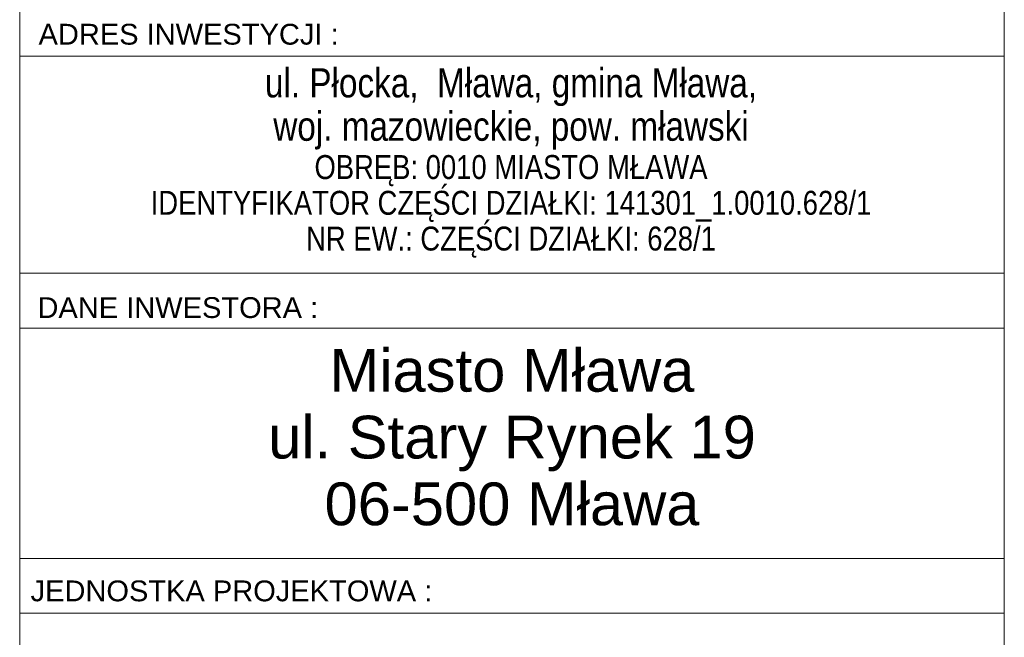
# Model space of a CAD drawing. Header units: centimetres. Extents: x -29333 to 403204, y -464147 to 16641.
# Tile 10 of 134: x 387996 to 388572, y -461306 to -460945. Entities that reach past the tile are written whole.
import ezdxf

# ---------------------------------------------------------------- set-up
doc = ezdxf.new("R2010")
doc.units = ezdxf.units.CM
doc.header["$MEASUREMENT"] = 0
doc.styles.add('GENERATED_STYLE_1', font='arial.ttf')
doc.styles.add('GENERATED_STYLE_11', font='arial.ttf')
doc.styles.add('GENERATED_STYLE_13', font='ARIALN.TTF')

msp = doc.modelspace()

# ---------------------------------------------------------------- linework, layer by layer
at = {"color": 7, "linetype": 'Continuous', "lineweight": 13}
for p, q in [((387996.05, -460965.97), (388572.05, -460965.97)), ((387996.05, -461092.85), (388572.05, -461092.85)), ((387996.05, -461124.85), (388572.05, -461124.85)), ((387996.05, -461259.53), (388572.05, -461259.53)), ((387996.05, -461291.53), (388572.05, -461291.53))]:
    msp.add_line(p, q, dxfattribs=at)
at = {"color": 7, "linetype": 'Continuous', "lineweight": 13, "flags": 128}
msp.add_lwpolyline([(387996.05, -460109.36), (388572.05, -460109.36), (388572.05, -463481.15), (387996.05, -463481.15)], close=True, dxfattribs=at)

# ---------------------------------------------------------------- texts
at = {"color": 7, "linetype": 'Continuous', "lineweight": 13, "char_height": 12.16, "attachment_point": 4, "style": 'GENERATED_STYLE_1'}
for s, insert in [('\\A1;{\\pql;\\fArial|b0|i0|c238|p38;ADRES INWESTYCJI :}', (388007.08, -460953.15)), ('\\A1;{\\pql;\\fArial|b0|i0|c238|p38;DANE \\fArial|b0|i0|c238|p38;INWESTOR\\fArial|b0|i0|c238|p38;A\\fArial|b0|i0|c238|p38; :}', (388006.45, -461113)), ('\\A1;{\\pql;\\fArial|b0|i0|c238|p38;JEDNOSTKA PROJEKTOWA\\fArial|b0|i0|c238|p38; :}', (388002.42, -461278.65))]:
    msp.add_mtext(s, dxfattribs=dict(at, insert=insert))
at = {"color": 7, "linetype": 'Continuous', "lineweight": 13, "attachment_point": 2}
for s, insert, char_height, line_spacing_factor, style in [('\\A1;{\\pqc;\\fArial Narrow|b0|i0|c0|p34;ul. Płocka,  Mława, gmina Mława, \\P\\pqc;\\fArial Narrow|b0|i0|c0|p34;woj. mazowieckie, pow. mławski\\P\\pqc;\\fArial Narrow|b0|i0|c0|p34;\\H0.823529x;OBRĘB: 0010 MIASTO MŁAWA\\P\\pqc;\\fArial Narrow|b0|i0|c0|p34;IDENTYFIKATOR CZĘŚCI DZIAŁKI: 141301_1.0010.628/1\\P\\pqc;\\fArial Narrow|b0|i0|c0|p34;NR EW.: CZĘŚCI DZIAŁKI: 628/1}', (388283.47, -460972.99), 17, 0.895423, 'GENERATED_STYLE_13'), ('\\A1;{\\pqc;\\fArial|b0|i0|c0|p38;Miasto Mława\\P\\pqc;\\fArial|b0|i0|c0|p38;ul. Stary Rynek 19\\P\\pqc;\\fArial|b0|i0|c0|p38;06-500 Mława}', (388284.05, -461137.09), 25, 0.936803, 'GENERATED_STYLE_11')]:
    msp.add_mtext(s, dxfattribs=dict(at, insert=insert, char_height=char_height, line_spacing_factor=line_spacing_factor, style=style))

doc.saveas('drawing.dxf')
